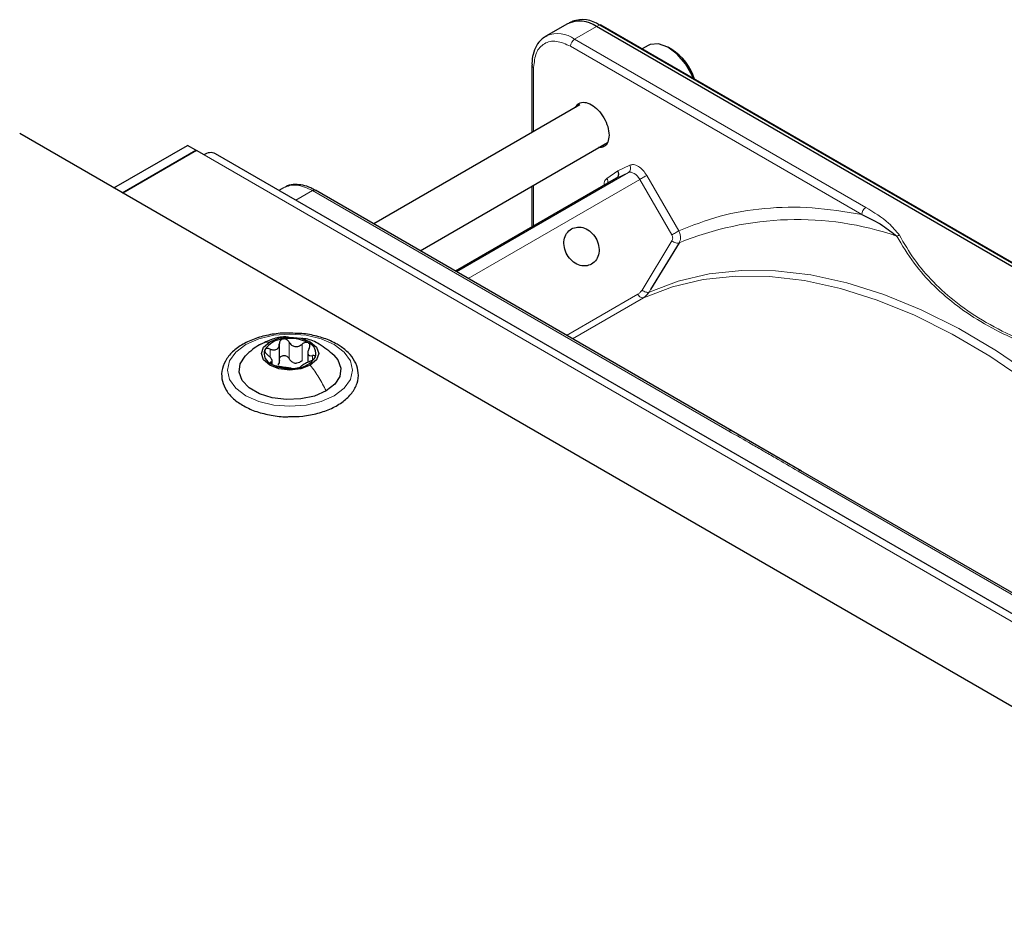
# Paper-space layout 'Blatt2' of a CAD drawing. Header units: millimetres. Extents: x 5 to 418, y 2 to 292.
# Tile 98 of 104: x 285 to 299, y 246 to 259. Entities that reach past the tile are written whole.
import ezdxf

# ---------------------------------------------------------------- set-up
doc = ezdxf.new("R2010")
doc.units = ezdxf.units.MM

psp = doc.layouts.new('Blatt2')

# ---------------------------------------------------------------- linework, layer by layer
at = {"color": 7, "linetype": 'Continuous', "lineweight": 25}
for p, q in [((292.992, 258.821), (292.946, 258.801)), ((292.919, 258.788), (292.606, 258.607)), ((306.312, 251.256), (293.336, 258.747)), ((306.377, 251.277), (293.401, 258.768)), ((292.606, 258.607), (292.62, 258.614)), ((294.08, 258.475), (293.994, 258.426)), ((294.419, 258.419), (294.372, 258.446)), ((292.409, 258.191), (292.409, 257.222)), ((293.098, 257.619), (290.133, 255.908)), ((342.785, 223.872), (285.038, 257.208)), ((286.394, 256.426), (287.454, 257.038)), ((287.572, 256.97), (287.454, 257.038)), ((290.8, 255.523), (293.494, 257.078)), ((286.511, 256.358), (287.572, 256.97)), ((287.584, 256.963), (286.523, 256.351)), ((287.572, 256.97), (287.572, 256.957)), ((287.69, 256.902), (287.584, 256.963)), ((343.954, 224.535), (287.857, 256.919)), ((293.626, 256.568), (291.307, 255.23)), ((288.835, 256.43), (288.769, 256.392)), ((292.409, 256.452), (292.409, 255.866)), ((295.283, 252.935), (289.293, 256.393)), ((294.525, 255.636), (294.115, 254.964)), ((288.775, 253.923), (288.775, 254.186)), ((289.184, 254.082), (289.184, 253.919)), ((288.671, 253.894), (288.671, 253.962)), ((296.285, 252.356), (295.276, 252.938)), ((302.269, 248.902), (296.279, 252.36))]:
    psp.add_line(p, q, dxfattribs=at)
at = {"color": 7, "linetype": 'Continuous', "lineweight": 18}
for p, q in [((293.023, 258.566), (293.336, 258.747)), ((293.336, 258.747), (293.379, 258.767)), ((293.379, 258.767), (306.355, 251.277)), ((297.212, 256.147), (293.023, 258.566)), ((297.153, 256.045), (292.964, 258.464)), ((292.433, 258.157), (292.433, 257.236)), ((343.787, 224.518), (287.69, 256.902)), ((293.643, 256.674), (293.817, 256.755)), ((291.324, 255.22), (293.797, 256.647)), ((293.487, 256.564), (293.643, 256.674)), ((293.797, 256.647), (293.626, 256.568)), ((294.06, 256.607), (294.521, 255.809)), ((293.959, 256.549), (291.491, 255.124)), ((292.433, 256.466), (292.433, 255.88)), ((294.42, 255.751), (293.959, 256.549)), ((289.013, 256.251), (289.251, 256.389)), ((289.251, 256.389), (295.241, 252.931)), ((293.992, 254.958), (294.423, 255.665)), ((292.907, 254.306), (293.931, 254.898)), ((294.115, 254.964), (294.094, 254.929)), ((294.012, 254.848), (292.99, 254.258)), ((288.916, 253.971), (288.916, 254.21)), ((289.1, 253.943), (289.1, 254.181)), ((288.64, 253.993), (288.64, 254.11)), ((289.253, 253.953), (289.253, 254.015)), ((288.651, 253.9), (288.651, 253.922)), ((296.238, 252.356), (302.227, 248.898))]:
    psp.add_line(p, q, dxfattribs=at)
at = {"color": 7, "linetype": 'Continuous', "lineweight": 25, "flags": 128}
for points in [[(294.73, 258.001), (294.712, 258.044), (294.617, 258.211), (294.496, 258.352), (294.362, 258.452), (294.229, 258.499), (294.111, 258.49), (294.08, 258.475)], [(289.219, 253.877), (289.085, 253.825), (288.927, 253.807), (288.769, 253.825), (288.636, 253.877), (288.546, 253.954), (288.515, 254.045), (288.546, 254.136), (288.636, 254.213)], [(288.636, 254.213), (288.769, 254.265), (288.927, 254.283), (289.085, 254.265), (289.219, 254.213), (289.308, 254.136), (289.34, 254.045), (289.308, 253.954), (289.219, 253.877)], [(289.446, 253.507), (289.279, 253.435), (289.083, 253.393), (288.875, 253.385), (288.671, 253.41), (288.488, 253.468), (288.34, 253.553), (288.24, 253.659), (288.196, 253.777), (288.211, 253.897), (288.284, 254.01), (288.289, 254.015)], [(289.557, 254.023), (289.614, 253.955), (289.659, 253.837), (289.644, 253.717), (289.571, 253.604), (289.446, 253.507)]]:
    psp.add_lwpolyline(points, dxfattribs=at)
at = {"color": 7, "linetype": 'Continuous', "lineweight": 18, "flags": 128}
for points in [[(293.959, 256.549), (293.942, 256.575), (293.922, 256.599), (293.901, 256.619), (293.879, 256.635), (293.857, 256.646), (293.835, 256.652), (293.815, 256.652), (293.797, 256.647)], [(293.959, 256.549), (293.972, 256.556), (293.985, 256.564), (293.999, 256.572), (294.013, 256.58), (294.027, 256.588), (294.039, 256.595), (294.051, 256.602), (294.06, 256.607)], [(303.402, 249.322), (302.991, 249.967), (302.553, 250.589), (302.092, 251.184), (301.61, 251.749), (301.111, 252.28), (300.596, 252.774), (300.07, 253.228), (299.536, 253.64), (298.996, 254.006), (298.454, 254.325), (297.913, 254.595), (297.377, 254.814), (296.848, 254.98), (296.331, 255.094), (295.827, 255.153), (295.341, 255.158), (294.874, 255.109), (294.43, 255.005), (294.012, 254.848)], [(294.094, 254.929), (294.513, 255.086), (294.958, 255.19), (295.426, 255.239), (295.914, 255.235), (296.419, 255.175), (296.939, 255.062), (297.469, 254.894), (298.007, 254.675), (298.549, 254.405), (299.093, 254.084), (299.635, 253.717), (300.171, 253.304), (300.699, 252.848), (301.215, 252.353), (301.716, 251.82), (302.199, 251.253), (302.661, 250.656), (303.1, 250.032), (303.513, 249.385)], [(289.564, 253.439), (289.377, 253.357), (289.16, 253.305), (288.927, 253.287), (288.694, 253.305), (288.477, 253.357), (288.291, 253.439), (288.148, 253.547), (288.058, 253.672), (288.027, 253.807), (288.058, 253.941), (288.148, 254.067), (288.291, 254.174), (288.477, 254.257), (288.694, 254.309), (288.927, 254.326), (289.16, 254.309), (289.377, 254.257), (289.564, 254.174), (289.707, 254.067), (289.797, 253.941), (289.827, 253.807), (289.797, 253.672), (289.707, 253.547), (289.564, 253.439)]]:
    psp.add_lwpolyline(points, dxfattribs=at)
at = {"color": 7, "linetype": 'Continuous', "lineweight": 25}
for centre, radius, start, end in [((293.092, 258.406), 0.419, 54.3824, 114.3071), ((293.132, 258.417), 0.429, 54.844, 109.1737), ((293.391, 258.747), 0.0233, 64.1059, 120.3461), ((293.998, 257.755), 0.786, 17.3945, 57.6066), ((287.787, 256.766), 0.168, 65.6929, 125.6176), ((288.851, 253.912), 0.342, 93.4335, 146.5611), ((288.928, 253.687), 0.576, 62.6428, 99.7711), ((289.134, 254.044), 0.165, 340.539, 69.2579), ((288.721, 254.046), 0.165, 160.539, 249.2579), ((288.927, 254.403), 0.576, 242.6428, 279.7711), ((289.03, 254.118), 0.211, 254.2708, 268.1431), ((289.004, 254.178), 0.342, 273.4335, 326.5611)]:
    psp.add_arc(centre, radius, start, end, dxfattribs=at)
at = {"color": 7, "linetype": 'Continuous', "lineweight": 18}
for centre, radius, start, end in [((292.776, 258.219), 0.426, 54.6299, 111.5164), ((293.092, 258.458), 0.128, 122.6055, 177.3945), ((293.75, 256.711), 0.0796, 306.4137, 32.9981), ((293.413, 256.516), 0.088, 345.8273, 33.1487), ((297.281, 256.039), 0.128, 122.6055, 177.3945), ((296.221, 251.524), 4.448, 71.1411, 112.4176)]:
    psp.add_arc(centre, radius, start, end, dxfattribs=at)
at = {"color": 7, "linetype": 'Continuous', "lineweight": 25}
for points, knots in [([(292.625, 258.611), (292.6, 258.599), (292.538, 258.567), (292.469, 258.474), (292.424, 258.353), (292.406, 258.256), (292.41, 258.199), (292.411, 258.19)], [0, 0, 0, 0, 0.178354, 0.449158, 0.712581, 0.953986, 1, 1, 1, 1]), ([(293.035, 257.583), (293.05, 257.605), (293.081, 257.652), (293.165, 257.665), (293.264, 257.631), (293.364, 257.55), (293.448, 257.437), (293.506, 257.306), (293.514, 257.225), (293.518, 257.184)], [0, 0, 0, 0, 0.132467, 0.277056, 0.421645, 0.566234, 0.710822, 0.855411, 1, 1, 1, 1]), ([(293.518, 257.184), (293.514, 257.148), (293.506, 257.077), (293.45, 257.012), (293.395, 257.008), (293.368, 257.006)], [0, 0, 0, 0, 0.342828, 0.685656, 1, 1, 1, 1]), ([(293.626, 256.568), (293.632, 256.572), (293.644, 256.582), (293.653, 256.601), (293.657, 256.621), (293.656, 256.638), (293.652, 256.657), (293.646, 256.668), (293.643, 256.674)], [0, 0, 0, 0, 0.198498, 0.430822, 0.560297, 0.69832, 0.844889, 1, 1, 1, 1]), ([(289.293, 256.39), (289.27, 256.403), (289.211, 256.438), (289.112, 256.469), (288.999, 256.48), (288.906, 256.469), (288.862, 256.44), (288.849, 256.431)], [0, 0, 0, 0, 0.145773, 0.386037, 0.633577, 0.892944, 1, 1, 1, 1]), ([(297.153, 256.045), (297.257, 255.995), (297.447, 255.903), (297.593, 255.786), (297.659, 255.733)], [0, 0, 0, 0, 0.546487, 1, 1, 1, 1]), ([(294.012, 254.848), (294.028, 254.859), (294.06, 254.88), (294.083, 254.913), (294.094, 254.929)], [0, 0, 0, 0, 0.4999909, 1, 1, 1, 1]), ([(289.002, 254.336), (288.958, 254.339), (288.838, 254.345), (288.643, 254.321), (288.431, 254.268), (288.245, 254.184), (288.095, 254.074), (287.989, 253.942), (287.938, 253.795), (287.946, 253.647), (288.006, 253.511), (288.111, 253.39), (288.259, 253.287), (288.444, 253.205), (288.656, 253.155), (288.817, 253.133), (288.902, 253.137), (288.912, 253.138)], [0, 0, 0, 0, 0.043178, 0.116961, 0.19094, 0.26533, 0.340301, 0.415461, 0.48884, 0.558844, 0.627333, 0.696902, 0.76915, 0.842962, 0.916921, 0.990714, 1, 1, 1, 1]), ([(289.605, 254.178), (289.575, 254.195), (289.487, 254.242), (289.318, 254.297), (289.141, 254.334), (289.034, 254.336), (289.002, 254.336)], [0, 0, 0, 0, 0.180167, 0.52014, 0.85956, 1, 1, 1, 1]), ([(288.489, 254.17), (288.454, 254.149), (288.382, 254.104), (288.319, 254.044), (288.287, 254.013)], [0, 0, 0, 0, 0.4735862, 1, 1, 1, 1]), ([(288.905, 254.28), (288.888, 254.282), (288.81, 254.291), (288.664, 254.253), (288.548, 254.198), (288.487, 254.169)], [0, 0, 0, 0, 0.114409, 0.534763, 1, 1, 1, 1]), ([(288.64, 254.11), (288.657, 254.104), (288.682, 254.095), (288.715, 254.097), (288.737, 254.105), (288.754, 254.12), (288.772, 254.146), (288.773, 254.171), (288.775, 254.188)], [0, 0, 0, 0, 0.249168, 0.374303, 0.498903, 0.623987, 0.749746, 1, 1, 1, 1]), ([(288.83, 254.254), (288.822, 254.252), (288.805, 254.248), (288.787, 254.231), (288.776, 254.211), (288.775, 254.195), (288.775, 254.188)], [0, 0, 0, 0, 0.250033, 0.499632, 0.749228, 1, 1, 1, 1]), ([(288.916, 254.21), (288.911, 254.217), (288.903, 254.23), (288.882, 254.246), (288.856, 254.255), (288.839, 254.255), (288.83, 254.254)], [0, 0, 0, 0, 0.249815, 0.499908, 0.75012, 1, 1, 1, 1]), ([(288.912, 253.138), (288.978, 253.139), (289.121, 253.141), (289.331, 253.183), (289.53, 253.253), (289.697, 253.351), (289.824, 253.474), (289.901, 253.615), (289.919, 253.765), (289.882, 253.907), (289.796, 254.035), (289.696, 254.123), (289.625, 254.167), (289.605, 254.178)], [0, 0, 0, 0, 0.086679, 0.18602, 0.285774, 0.386232, 0.487425, 0.587594, 0.683756, 0.776289, 0.868666, 0.964239, 1, 1, 1, 1]), ([(288.916, 254.21), (288.925, 254.195), (288.94, 254.172), (288.97, 254.153), (288.997, 254.145), (289.025, 254.145), (289.062, 254.153), (289.085, 254.17), (289.1, 254.181)], [0, 0, 0, 0, 0.2491995, 0.3743362, 0.4989302, 0.6240074, 0.7497593, 1, 1, 1, 1]), ([(289.562, 254.018), (289.493, 254.076), (289.373, 254.176), (289.206, 254.255), (289.118, 254.26), (289.096, 254.262)], [0, 0, 0, 0, 0.507466, 0.877443, 1, 1, 1, 1]), ([(289.192, 254.198), (289.186, 254.201), (289.172, 254.207), (289.146, 254.205), (289.121, 254.197), (289.107, 254.186), (289.1, 254.181)], [0, 0, 0, 0, 0.249991, 0.499611, 0.749127, 1, 1, 1, 1]), ([(289.203, 254.121), (289.207, 254.129), (289.214, 254.143), (289.215, 254.165), (289.209, 254.185), (289.198, 254.194), (289.192, 254.198)], [0, 0, 0, 0, 0.249852, 0.499902, 0.750115, 1, 1, 1, 1]), ([(288.565, 254.101), (288.564, 254.096), (288.561, 254.085), (288.568, 254.065), (288.582, 254.046), (288.595, 254.034), (288.602, 254.028)], [0, 0, 0, 0, 0.2498571, 0.4994664, 0.7490114, 1, 1, 1, 1]), ([(288.64, 254.11), (288.632, 254.113), (288.616, 254.119), (288.594, 254.12), (288.575, 254.114), (288.568, 254.105), (288.565, 254.101)], [0, 0, 0, 0, 0.249807, 0.500055, 0.750309, 1, 1, 1, 1]), ([(288.651, 253.922), (288.659, 253.924), (288.67, 253.927), (288.672, 253.941), (288.667, 253.954), (288.657, 253.972), (288.637, 253.998), (288.616, 254.016), (288.602, 254.028)], [0, 0, 0, 0, 0.249201, 0.374338, 0.498932, 0.624008, 0.74976, 1, 1, 1, 1]), ([(288.775, 253.95), (288.775, 253.957), (288.776, 253.973), (288.787, 253.993), (288.805, 254.009), (288.83, 254.017), (288.856, 254.017), (288.881, 254.008), (288.903, 253.992), (288.911, 253.978), (288.916, 253.971)], [0, 0, 0, 0, 0.125193, 0.249438, 0.374279, 0.499024, 0.623869, 0.749369, 0.87443, 1, 1, 1, 1]), ([(289.203, 254.121), (289.196, 254.106), (289.185, 254.082), (289.183, 254.053), (289.187, 254.035), (289.197, 254.022), (289.217, 254.012), (289.239, 254.014), (289.253, 254.015)], [0, 0, 0, 0, 0.249201, 0.374338, 0.498932, 0.624008, 0.74976, 1, 1, 1, 1]), ([(289.29, 253.989), (289.291, 253.994), (289.294, 254.003), (289.286, 254.012), (289.272, 254.017), (289.259, 254.016), (289.253, 254.015)], [0, 0, 0, 0, 0.249857, 0.499466, 0.749011, 1, 1, 1, 1]), ([(288.651, 253.922), (288.648, 253.921), (288.641, 253.919), (288.639, 253.912), (288.645, 253.903), (288.657, 253.896), (288.662, 253.892)], [0, 0, 0, 0, 0.249852, 0.499902, 0.750115, 1, 1, 1, 1]), ([(288.662, 253.892), (288.669, 253.888), (288.683, 253.881), (288.708, 253.872), (288.733, 253.866), (288.747, 253.864), (288.755, 253.862)], [0, 0, 0, 0, 0.249991, 0.499611, 0.749127, 1, 1, 1, 1]), ([(288.775, 253.95), (288.774, 253.937), (288.773, 253.911), (288.76, 253.891), (288.753, 253.881)], [0, 0, 0, 0, 0.50155, 1, 1, 1, 1]), ([(288.973, 253.915), (288.961, 253.922), (288.937, 253.936), (288.923, 253.96), (288.916, 253.971)], [0, 0, 0, 0, 0.4984571, 1, 1, 1, 1]), ([(289.1, 253.943), (289.089, 253.934), (289.065, 253.916), (289.037, 253.91), (289.023, 253.907)], [0, 0, 0, 0, 0.501552, 1, 1, 1, 1]), ([(289.215, 253.934), (289.198, 253.926), (289.172, 253.915), (289.14, 253.897), (289.118, 253.885), (289.1, 253.874), (289.083, 253.863), (289.081, 253.859), (289.08, 253.856)], [0, 0, 0, 0, 0.249168, 0.374303, 0.498903, 0.623987, 0.749746, 1, 1, 1, 1]), ([(289.215, 253.934), (289.223, 253.937), (289.239, 253.944), (289.261, 253.958), (289.28, 253.974), (289.286, 253.984), (289.29, 253.989)], [0, 0, 0, 0, 0.249807, 0.500055, 0.750309, 1, 1, 1, 1]), ([(288.939, 253.834), (288.929, 253.835), (288.915, 253.837), (288.884, 253.841), (288.858, 253.845), (288.83, 253.849), (288.793, 253.856), (288.77, 253.86), (288.755, 253.862)], [0, 0, 0, 0, 0.249199, 0.374336, 0.49893, 0.624007, 0.749759, 1, 1, 1, 1]), ([(288.939, 253.834), (288.943, 253.833), (288.952, 253.832), (288.973, 253.831), (288.998, 253.832), (289.016, 253.835), (289.024, 253.836)], [0, 0, 0, 0, 0.249815, 0.499908, 0.75012, 1, 1, 1, 1]), ([(289.024, 253.836), (289.033, 253.837), (289.049, 253.84), (289.067, 253.846), (289.078, 253.852), (289.079, 253.854), (289.08, 253.856)], [0, 0, 0, 0, 0.250033, 0.499632, 0.749228, 1, 1, 1, 1])]:
    psp.add_open_spline(points, degree=3, knots=knots, dxfattribs=at)
at = {"color": 7, "linetype": 'Continuous', "lineweight": 18}
for points, knots in [([(292.964, 258.464), (292.894, 258.494), (292.755, 258.556), (292.58, 258.516), (292.457, 258.384), (292.441, 258.233), (292.433, 258.157)], [0, 0, 0, 0, 0.25, 0.4999999, 0.75, 1, 1, 1, 1]), ([(292.433, 258.157), (292.426, 258.162), (292.413, 258.172), (292.41, 258.184), (292.409, 258.19)], [0, 0, 0, 0, 0.516427, 1, 1, 1, 1]), ([(293.817, 256.755), (293.834, 256.759), (293.871, 256.769), (293.94, 256.741), (294.008, 256.685), (294.043, 256.632), (294.06, 256.607)], [0, 0, 0, 0, 0.240773, 0.5, 0.759227, 1, 1, 1, 1]), ([(293.446, 256.475), (293.447, 256.492), (293.451, 256.531), (293.473, 256.552), (293.487, 256.564)], [0, 0, 0, 0, 0.402467, 1, 1, 1, 1]), ([(289.251, 256.389), (289.173, 256.424), (289.017, 256.496), (288.896, 256.452), (288.835, 256.43)], [0, 0, 0, 0, 0.500051, 1, 1, 1, 1]), ([(289.293, 256.393), (289.287, 256.395), (289.275, 256.399), (289.259, 256.392), (289.251, 256.389)], [0, 0, 0, 0, 0.499665, 1, 1, 1, 1]), ([(294.521, 255.809), (294.715, 255.886), (295.105, 256.042), (295.752, 256.146), (296.433, 256.161), (296.913, 256.084), (297.153, 256.045)], [0, 0, 0, 0, 0.249327, 0.5, 0.750673, 1, 1, 1, 1]), ([(297.695, 255.747), (297.647, 255.806), (297.525, 255.955), (297.329, 256.075), (297.212, 256.147)], [0, 0, 0, 0, 0.39819, 1, 1, 1, 1]), ([(294.423, 255.665), (294.426, 255.671), (294.432, 255.683), (294.434, 255.706), (294.431, 255.729), (294.423, 255.744), (294.42, 255.751)], [0, 0, 0, 0, 0.2489744, 0.5016355, 0.7507485, 1, 1, 1, 1]), ([(294.525, 255.636), (294.53, 255.646), (294.542, 255.669), (294.547, 255.712), (294.543, 255.761), (294.528, 255.793), (294.521, 255.809)], [0, 0, 0, 0, 0.219499, 0.459352, 0.719529, 1, 1, 1, 1]), ([(297.659, 255.733), (297.664, 255.736), (297.676, 255.743), (297.689, 255.746), (297.695, 255.747)], [0, 0, 0, 0, 0.483164, 1, 1, 1, 1]), ([(297.659, 255.733), (297.736, 255.603), (297.883, 255.355), (298.181, 255.018), (298.521, 254.725), (298.91, 254.469), (299.354, 254.244), (299.862, 254.047), (300.446, 253.875), (300.878, 253.789), (301.104, 253.744)], [0, 0, 0, 0, 0.140701, 0.267721, 0.384941, 0.499776, 0.614572, 0.731748, 0.859012, 1, 1, 1, 1]), ([(301.116, 253.772), (300.91, 253.812), (300.51, 253.89), (299.94, 254.051), (299.413, 254.248), (298.933, 254.487), (298.519, 254.764), (298.178, 255.069), (297.898, 255.397), (297.764, 255.628), (297.695, 255.747)], [0, 0, 0, 0, 0.12858, 0.250086, 0.375109, 0.5, 0.624891, 0.749913, 0.871409, 1, 1, 1, 1]), ([(293.931, 254.898), (293.943, 254.906), (293.967, 254.922), (293.984, 254.946), (293.992, 254.958)], [0, 0, 0, 0, 0.5, 1, 1, 1, 1]), ([(288.491, 254.167), (288.497, 254.172), (288.537, 254.203), (288.591, 254.209), (288.636, 254.213)], [0, 0, 0, 0, 0.162643, 1, 1, 1, 1]), ([(295.241, 252.931), (295.248, 252.934), (295.263, 252.941), (295.278, 252.94), (295.282, 252.935), (295.282, 252.935)], [0, 0, 0, 0, 0.4996265, 0.9992531, 1, 1, 1, 1]), ([(295.241, 252.931), (295.35, 252.868), (295.516, 252.772), (295.74, 252.644), (295.963, 252.515), (296.129, 252.419), (296.238, 252.356)], [0, 0, 0, 0, 0.328002, 0.499943, 0.671978, 1, 1, 1, 1]), ([(296.279, 252.36), (296.273, 252.362), (296.261, 252.366), (296.246, 252.359), (296.238, 252.356)], [0, 0, 0, 0, 0.498808, 1, 1, 1, 1])]:
    psp.add_open_spline(points, degree=3, knots=knots, dxfattribs=at)
at = {"color": 7, "linetype": 'Continuous', "lineweight": 25}
for points in [[(292.976, 255.837), (293.005, 255.849), (293.063, 255.872), (293.166, 255.854), (293.26, 255.797), (293.333, 255.707), (293.374, 255.598), (293.377, 255.488), (293.342, 255.39), (293.292, 255.351), (293.267, 255.332)], [(293.267, 255.332), (293.238, 255.32), (293.18, 255.296), (293.077, 255.315), (292.983, 255.372), (292.91, 255.462), (292.869, 255.571), (292.866, 255.681), (292.901, 255.779), (292.951, 255.818), (292.976, 255.837)]]:
    psp.add_open_spline(points, degree=3, dxfattribs=at)
at = {"color": 7, "linetype": 'Continuous', "lineweight": 18}
for points in [[(294.521, 255.809), (294.514, 255.805), (294.501, 255.798), (294.474, 255.782), (294.445, 255.765), (294.428, 255.756), (294.42, 255.751)], [(294.525, 255.636), (294.518, 255.634), (294.505, 255.63), (294.478, 255.634), (294.448, 255.646), (294.432, 255.658), (294.423, 255.665)], [(294.012, 254.848), (294.006, 254.847), (293.994, 254.844), (293.971, 254.853), (293.949, 254.871), (293.937, 254.889), (293.931, 254.898)], [(294.094, 254.929), (294.087, 254.927), (294.074, 254.923), (294.047, 254.928), (294.018, 254.939), (294.001, 254.952), (293.992, 254.958)], [(289.446, 253.507), (289.414, 253.573), (289.35, 253.704), (289.263, 253.819), (289.219, 253.877)]]:
    psp.add_open_spline(points, degree=3, dxfattribs=at)

doc.saveas('drawing.dxf')
